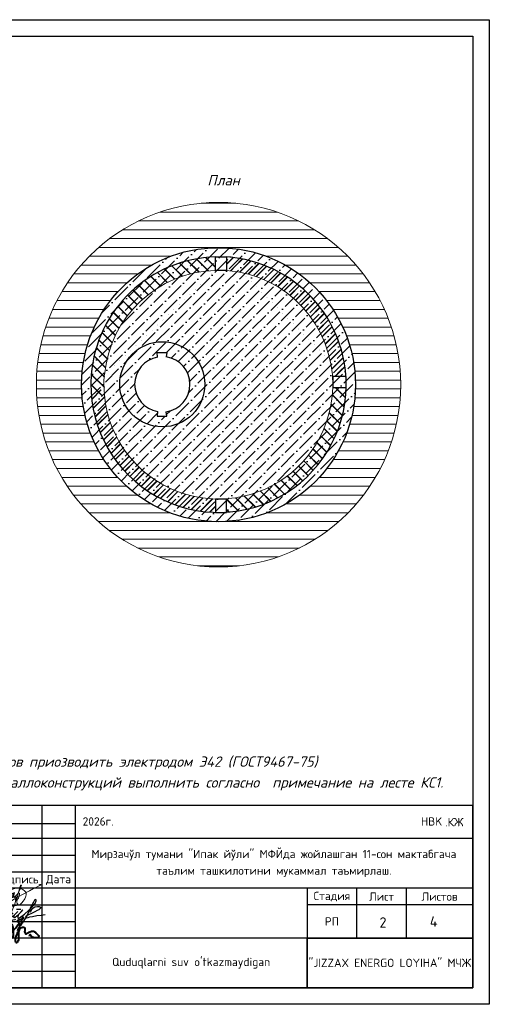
# Model space of a CAD drawing. Header units: inches. Extents: x -416310 to 1286511, y -34262 to 944600.
# Tile 74 of 84: x 853230 to 867404, y 41658 to 71358. Entities that reach past the tile are written whole.
import ezdxf

# ---------------------------------------------------------------- set-up
doc = ezdxf.new("R2010")
doc.units = ezdxf.units.IN
doc.header["$MEASUREMENT"] = 0
for name, color, linetype in [('(023) Ж_дорога', 7, 'Continuous'), ('PDF3_Text', 7, 'Continuous'), ('PDF_Text', 7, 'Continuous')]:
    doc.layers.add(name, color=color, linetype=linetype)
doc.layers.add('text', color=7, linetype='Continuous', lineweight=13)
doc.styles.add('###Janob X', font='isocpeur.ttf')
doc.styles.add('GOST', font='isocpeur.ttf')
doc.styles.add('PDF ISOCPEUR', font='isocpeur.ttf')
doc.styles.add('PDF ISOCPEUR Italic', font='isocpeui.ttf')
pattern_1 = [(45, (-16476585.4, 2047939.73), (-158.391919, 158.391919), []), (45, (-16476574.2, 2047939.73), (-158.391919, 158.391919), [])]
pattern_2 = [(135, (-16476585.4, 2047939.73), (-158.391919, -158.391919), []), (135, (-16476585.4, 2047950.93), (-158.391919, -158.391919), [])]

# ---------------------------------------------------------------- blocks, each defined once
blk = doc.blocks.new('НЕМАТ')
at = {"color": 5, "lineweight": 18}
for points in [[(1373223, 4526972), (1372049, 4528146), (1370939, 4529256), (1370153, 4530617), (1369784, 4531995), (1369784, 4533545), (1370414, 4535896), (1371317, 4539267), (1372439, 4541209), (1374875, 4545429), (1377045, 4548400), (1379685, 4552014), (1383623, 4555651), (1385870, 4557726), (1390446, 4561630), (1395106, 4564830), (1399215, 4567203), (1403662, 4568907), (1405913, 4569510), (1408871, 4569843), (1411278, 4569843), (1414627, 4569594), (1416399, 4569115), (1419841, 4567589), (1421165, 4566873), (1422840, 4565894), (1424390, 4564327), (1425288, 4563177), (1425609, 4561751), (1425698, 4559736), (1425831, 4556824), (1425574, 4552969), (1425229, 4551175), (1424716, 4548511), (1423197, 4545514), (1420970, 4541118), (1419132, 4537490), (1417389, 4535873), (1416408, 4534963), (1414901, 4535330), (1413442, 4536502), (1412045, 4537624), (1410867, 4539704), (1410091, 4541074), (1409066, 4543186), (1408002, 4547069), (1406522, 4550073), (1406012, 4551109), (1405969, 4549129), (1405562, 4547533), (1405349, 4546694), (1405853, 4545327), (1406178, 4544444), (1406426, 4543771), (1406616, 4543256), (1407798, 4543064), (1409008, 4543395), (1409831, 4543876), (1410644, 4545443), (1411137, 4547184), (1411565, 4548692), (1411776, 4551769), (1411887, 4553392), (1412065, 4556307), (1411691, 4558193), (1410906, 4559559), (1409569, 4560518), (1408659, 4561494), (1408484, 4563478), (1408613, 4568886), (1408790, 4574164), (1408976, 4576249), (1409398, 4576890), (1410021, 4577037), (1410490, 4577147), (1410827, 4576817), (1411150, 4576501), (1410992, 4575095), (1410819, 4573557), (1410653, 4572078), (1410044, 4568789), (1409216, 4562849), (1408676, 4558506), (1408558, 4554265), (1408436, 4549875), (1407730, 4540556), (1407549, 4535731), (1403747, 4508630), (1403295, 4504978), (1403313, 4501873)], [(1409001, 4561127), (1406390, 4555205), (1404742, 4551467), (1403040, 4549017), (1402430, 4548138), (1402255, 4548082), (1401938, 4548164), (1401665, 4548235), (1401469, 4548668), (1401208, 4549246), (1400966, 4549782), (1400796, 4550158), (1400776, 4550657), (1400740, 4551574), (1400576, 4552267), (1400576, 4553101), (1400514, 4554532), (1400466, 4555624), (1400404, 4557052), (1400364, 4557973), (1400082, 4558150), (1399752, 4557997), (1399575, 4557762), (1399469, 4557362), (1399378, 4557016), (1399387, 4556114), (1399397, 4555161), (1399411, 4553785), (1399477, 4552083), (1399540, 4550462), (1399494, 4548397), (1399460, 4546869), (1399274, 4546648), (1398999, 4546685), (1398954, 4547234), (1398984, 4548163), (1398969, 4551547), (1399015, 4555049), (1398758, 4555576), (1398547, 4556008), (1398332, 4556226), (1398003, 4556345), (1397719, 4556285), (1397390, 4556216), (1397137, 4555845), (1396883, 4555474), (1396659, 4555146), (1396004, 4554101), (1395248, 4552895), (1394492, 4551060), (1394301, 4549606), (1393969, 4546502), (1394104, 4545100), (1394096, 4543672), (1394557, 4542653), (1395269, 4541845), (1395614, 4541454), (1395852, 4541184), (1396321, 4541597), (1396366, 4542307), (1396433, 4543366), (1396511, 4544594), (1396608, 4546125), (1396443, 4547633), (1396295, 4548986), (1396181, 4550033), (1396116, 4551402), (1396074, 4552275), (1395831, 4553825)], [(1391005, 4530839), (1390824, 4539842)]]:
    blk.add_lwpolyline(points, dxfattribs=at)
for points in [[(1375486, 4508932, 0.96113971), (1390065, 4508283), (1391005, 4530839), (1398667, 4539433), (1403585, 4544950), (1406380, 4547725), (1412863, 4553611), (1417012, 4558029), (1430458, 4570413), (1437617, 4577006), (1442744, 4581161), (1448703, 4586480), (1450816, 4588365, 0.51797295), (1450002, 4589253, 0.13808623), (1446473, 4587308)], [(1377828, 4518387), (1376715, 4516482), (1374968, 4516085), (1374525, 4516642), (1374622, 4517364), (1374787, 4518580), (1375675, 4521086), (1376541, 4523528), (1378148, 4529366), (1380642, 4535547), (1383756, 4543265), (1384833, 4548827), (1385172, 4550580, -0.51301845), (1386441, 4550646), (1389571, 4547132), (1390902, 4545331), (1392000, 4543846), (1392701, 4541989), (1392819, 4540953), (1392604, 4539644), (1392495, 4538985), (1391587, 4538256), (1391022, 4537804), (1389964, 4537631), (1388828, 4537445), (1387500, 4537943), (1386489, 4538323), (1385486, 4539057), (1384544, 4539747), (1383922, 4540484), (1383304, 4541214), (1382810, 4541799), (1382018, 4542737), (1381089, 4543837), (1380000, 4545125), (1378082, 4547921), (1378082, 4547921), (1377301, 4548369)], [(1391005, 4530839, 0.09595027), (1375486, 4508932)]]:
    blk.add_lwpolyline(points, format="xyb", dxfattribs=at)
blk = doc.blocks.new('A$C0d5e3729')
at = {"layer": 'text', "color": 5, "lineweight": 40}
for points in [[(-2363, -2361), (0, 0), (2852, 7327), (5622, 20353), (8799, 22714), (13525, 24098), (19147, 23528), (20858, 22307), (20043, 19214), (17191, 12049), (16376, 7653), (15949, 5152), (13411, -1976), (15864, 5627), (16295, 7979), (18658, 16446), (21509, 22796), (22262, 24062), (25046, 25834), (28210, 25681), (31378, 21824), (32162, 16210), (32685, 7202), (31378, -762), (28896, -3373), (26152, -4417), (24976, -2851), (26022, 2372), (31248, 12033), (38956, 19605), (44575, 25219), (47188, 22999), (49539, 31224), (51238, 37622), (52022, 38666), (51742, 36805), (48364, 33835), (40655, 30963), (45097, 25219), (44797, 21546), (44960, 15745), (43897, 12068), (43008, -1223), (41303, -9347), (38943, -11443), (37370, -8036), (38025, -437), (41697, 9127), (47335, 17381), (54284, 18430), (55464, 15678), (55071, 8603), (56382, 6507), (60184, 7424), (66609, 10699), (69887, 11617), (74214, 10306), (79871, 4669), (81969, 738), (81313, -834), (77642, -1358), (72135, -1096), (67939, 1262), (65317, 4800), (63559, 1373)], [(32559, 9999), (32197, 15540), (30295, 16609), (24656, 14620), (23246, 11803), (24324, 9316), (27890, 9399), (32558, 10016)]]:
    blk.add_spline(points, degree=3, dxfattribs=at)
blk = doc.blocks.new('21211')
at = {"color": 5, "lineweight": 30}
for points in [[(8618798, -117010), (8618741, -116933), (8618738, -116882), (8618814, -116815), (8618921, -116772), (8619046, -116726), (8619156, -116706)], [(8619045, -116744), (8618814, -117060)], [(8618980, -116958), (8619075, -116869), (8619025, -116932), (8619011, -116952), (8619007, -116969), (8619010, -116980), (8619021, -116981), (8619048, -116959), (8619082, -116936), (8619105, -116920), (8619140, -116885), (8619182, -116843), (8619105, -116920), (8619094, -116950), (8619089, -116964), (8619093, -116973), (8619104, -116975), (8619113, -116971), (8619122, -116962), (8619158, -116940), (8619194, -116908), (8619258, -116843), (8619290, -116809), (8619194, -116908), (8619188, -116935), (8619182, -116949), (8619179, -116968), (8619181, -116982), (8619190, -116989), (8619202, -116989), (8619217, -116980), (8619250, -116957), (8619324, -116903), (8619414, -116823), (8619502, -116731), (8619552, -116672), (8619578, -116615), (8619573, -116596), (8619556, -116588), (8619541, -116598), (8619518, -116641), (8619490, -116693), (8619468, -116731), (8619448, -116780), (8619437, -116811), (8619414, -116860), (8619380, -116925), (8619340, -116996), (8619275, -117092), (8619253, -117117), (8619185, -117213), (8619169, -117260)], [(8619455, -116859), (8619462, -116836), (8619486, -116799), (8619506, -116771), (8619551, -116742), (8619602, -116737), (8619641, -116739), (8619669, -116752), (8619675, -116767), (8619665, -116781), (8619634, -116807), (8619601, -116824), (8619545, -116853), (8619504, -116870), (8619463, -116892), (8619423, -116910), (8619399, -116921), (8619374, -116935), (8619353, -116950), (8619350, -116962), (8619357, -116975), (8619375, -116978), (8619403, -116972), (8619442, -116960), (8619499, -116948), (8619588, -116933), (8619682, -116921), (8619772, -116909)], [(8618807, -116940), (8618886, -116933)], [(8619155, -116793), (8619191, -116792), (8619223, -116791), (8619248, -116790)], [(8618975, -117055), (8619001, -117053), (8619035, -117045), (8619079, -117025), (8619124, -117012), (8619142, -117007)]]:
    blk.add_lwpolyline(points, dxfattribs=at)
blk = doc.blocks.new('ER')
at = {"ltscale": 10}
for points in [[(582501, -173533), (564001, -173533), (564001, -179033), (582501, -179033), (582501, -173533)], [(564701, -176033), (564701, -173533)], [(565701, -173533), (565701, -179033)], [(567001, -173533), (567001, -176033)], [(568001, -173533), (568001, -179033)], [(569501, -173533), (569501, -179033)], [(570501, -173533), (570501, -179033)], [(564001, -174076), (570501, -174076)], [(570501, -174533), (564001, -174533)], [(582501, -174533), (570501, -174533)], [(564001, -175033), (570501, -175033)], [(564001, -175533), (570501, -175533)], [(582501, -176033), (564001, -176033)], [(577501, -176033), (577501, -179033)], [(579001, -177533), (579001, -176033)], [(580501, -177533), (580501, -176033)], [(564001, -176533), (570501, -176533)], [(582501, -176533), (577501, -176533)], [(564001, -177033), (570501, -177033)], [(570501, -177533), (564001, -177533)], [(582501, -177533), (570501, -177533)], [(564001, -178033), (570501, -178033)], [(564001, -178533), (570501, -178533)]]:
    blk.add_lwpolyline(points, dxfattribs=at)
blk.add_lwpolyline([(577501, -177533), (582501, -177533), (582501, -179033), (577501, -179033)], close=True, dxfattribs=at)
blk.add_lwpolyline([(577501, -177533), (582501, -177533), (582501, -179033), (577501, -179033)], close=True, dxfattribs=at)
blk.add_lwpolyline([(577501, -177533), (582501, -177533), (582501, -179033), (577501, -179033)], close=True, dxfattribs=at)
at = {"xscale": 0.01416714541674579, "yscale": 0.01416714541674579, "zscale": 0.01416714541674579, "rotation": 345.2650664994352}
blk.add_blockref('НЕМАТ', (533057, -233572), dxfattribs=at)
at = {"xscale": 1.403896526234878, "yscale": 1.403896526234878, "zscale": 1.403896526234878}
blk.add_blockref('21211', (-11531668, -12697, 0), dxfattribs=at)
at = {"color": 7, "xscale": 0.015625, "yscale": 0.015625, "zscale": 0.015625}
blk.add_blockref('A$C0d5e3729', (568120, -177504), dxfattribs=at)
for s, style, p in [('2026г.', '###Janob X', (570728, -174142)), ('HBK', 'GOST', (580941, -174142))]:
    blk.add_text(s, height=250, dxfattribs=dict(style=style)).set_placement(p)
at = {"ltscale": 100, "transparency": 33554687, "style": 'GOST'}
for s, p in [('ГИП', (564201, -176422)), ('Разраб.', (564201, -176911)), ('Н.контр', (564201, -177422))]:
    blk.add_text(s, height=250, dxfattribs=at).set_placement(p)
at = {"ltscale": 100, "transparency": 33554687, "insert": (576500, -175283), "char_height": 250, "width": 12000, "attachment_point": 5, "line_spacing_factor": 1.2, "style": 'GOST'}
blk.add_mtext('\\pt2727.3;Мирзачўл тумани "Ипак йўли" МФЙда жойлашган 11-сон мактабгача \\Pтаълим ташкилотини мукаммал таъмирлаш.', dxfattribs=at)
at = {"ltscale": 100, "transparency": 33554687, "char_height": 250, "attachment_point": 5, "style": 'GOST'}
for s, insert, width in [('\\pt2727.3;Изм.', (564369, -175787), 1000), ('\\pt2727.3;Кол.уч', (565226, -175796), 1000), ('\\pt2727.3;Лист', (566364, -175789), 1275.19), ('\\pt2727.3;N.док', (567501, -175783), 1000), ('\\pt2727.3;Подпись', (568751, -175783), 1500), ('\\pt2727.3;Дата', (570001, -175783), 1000), ('\\pt2727.3;Стадия', (578251, -176283), 1500), ('\\pt2727.3;Лист', (579751, -176283), 1500), ('\\pt2727.3;Листов', (581501, -176283), 2000), ('\\pt2727.3;РП', (578251, -177033), 1500)]:
    blk.add_mtext(s, dxfattribs=dict(at, insert=insert, width=width))
at = {"ltscale": 100, "insert": (580001, -178283), "char_height": 250, "width": 5000, "attachment_point": 5, "line_spacing_factor": 1.2, "style": 'GOST'}
blk.add_mtext('"JIZZAX ENERGO LOYIHA" МЧЖ', dxfattribs=at)
at = {"layer": 'PDF_Text', "style": 'PDF ISOCPEUR', "width": 0.9}
blk.add_text('Тогай А', height=250, dxfattribs=at).set_placement((565868, -176924))
at = {"layer": 'PDF_Text', "char_height": 250, "attachment_point": 7, "style": 'PDF ISOCPEUR'}
for s, insert in [('Хамраев Н', (565895, -176483)), ('Ваккосов П', (565886, -177424))]:
    blk.add_mtext(s, dxfattribs=dict(at, insert=insert))

msp = doc.modelspace()

# ---------------------------------------------------------------- hatches: boundary and pattern name
at = {"layer": '(023) Ж_дорога', "lineweight": 9, "ltscale": 150}
h = msp.add_hatch(dxfattribs=at)
h.set_pattern_fill('LINE', color=256, scale=84)
h.set_pattern_definition([(0, (736737.6, 53552.53), (0, 266.7), [])])
h.paths.add_polyline_path([(864729.1354, 60347.989, 1), (853733.5354, 60347.989, 1)])
h.paths.add_polyline_path([(855098.5354, 60347.989, -1), (863364.1354, 60347.989, -1)], flags=16)
h.paths.add_polyline_path([(859474.8894, 56502.8948), (859474.8894, 56496.3311), (859325.141, 56496.3311, -0.4439867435), (855389.722, 60641.3733, -0.3850542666), (859137.5298, 64199.6468), (859474.8894, 64199.6468, -0.3758854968), (863075.5633, 60598.9365), (863082.5178, 60598.9499), (863082.8226, 60440.4706, -0.0080147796), (863083.9659, 60316.5663), (863084.0073, 60316.5663, -0.3934485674)], flags=0)
h.paths.add_polyline_path([(856250.3434, 60359.749, -1), (858818.7274, 60359.749, -1)], flags=0)
h.paths.add_polyline_path([(857652.9943, 59533.5742), (857672.7056, 59396.101), (857376.0415, 59396.101), (857389.49, 59537.825, -0.8389809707), (857389.49, 61181.673), (857376.0415, 61323.397), (857672.7056, 61323.397), (857652.9943, 61185.9237, -0.8668446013)], flags=0)
at = {"ltscale": 50}
h = msp.add_hatch(dxfattribs=at)
h.set_pattern_fill('ANSI36', scale=70)
h.set_pattern_definition([(45, (736737.59, 53552.53), (117.86586, 432.17483), [555.625, -111.125, 0, -111.125])])
h.paths.add_polyline_path([(863364.1354, 60347.989, 1), (855098.5354, 60347.989, 1)])
h.paths.add_polyline_path([(857389.49, 61181.673), (857376.0415, 61323.397), (857672.7056, 61323.397), (857652.9943, 61185.9237, -0.8668446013), (857652.9943, 59533.5742), (857672.7056, 59396.101), (857376.0415, 59396.101), (857389.49, 59537.825, -0.8389809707)], flags=16)
at = {"lineweight": 25, "ltscale": 150}
h = msp.add_hatch(dxfattribs=at)
h.set_pattern_fill('JIS_LC_20A', color=0, scale=11.2, angle=90)
h.set_pattern_definition(pattern_2)
edge = h.paths.add_edge_path()
edge.add_arc((859232.6611, 60344.7814), 3856.0391, 91.41367111, 184.7241801)
edge.add_line((855389.722, 60027.2015), (855782.0611, 60027.2015))
edge.add_line((855782.0611, 60027.2015), (855794.785, 60641.2427))
edge.add_arc((859231.3354, 60347.989), 3449.04, 91.55849967, 175.12255172, ccw=False)
edge.add_line((859137.5298, 63795.7531), (859137.5298, 64199.6468))
h = msp.add_hatch(dxfattribs=at)
h.set_pattern_fill('JIS_LC_20A', color=0, scale=11.2)
h.set_pattern_definition(pattern_1)
edge = h.paths.add_edge_path()
edge.add_arc((859214.5371, 60341.0492), 3465.7817, 359.59432452, 405.32823025)
edge.add_arc((859228.4139, 60371.5132), 3434.3807, 45.13555539, 85.88451026)
edge.add_line((859474.8894, 63797.0381), (859474.8894, 64199.6468))
edge.add_arc((859223.0112, 60352.2653), 3855.6177, 3.66798462, 86.25433784, ccw=False)
edge.add_line((863070.7308, 60598.9272), (862679.9007, 60598.1756))
edge.add_line((862679.9007, 60598.1756), (862680.4424, 60316.5104))
edge.add_line((862680.4424, 60316.5104), (862680.2319, 60316.5104))
h = msp.add_hatch(dxfattribs=at)
h.set_pattern_fill('JIS_LC_20A', color=0, scale=11.2)
h.set_pattern_definition(pattern_1)
edge = h.paths.add_edge_path()
edge.add_line((859137.5298, 56496.3311), (859137.5298, 56898.949))
edge.add_line((859137.5298, 56898.949), (859231.3354, 56898.949))
edge.add_arc((859231.3354, 60347.989), 3449.04, 180.52183495, 270, ccw=False)
edge.add_line((855782.4385, 60195.2015), (855389.722, 60195.2015))
edge.add_line((855389.722, 60195.2015), (855378.6636, 60316.5663))
edge.add_arc((859231.3354, 60347.989), 3852.8, 180.46729843, 268.60485983)
edge = h.paths.add_edge_path()
edge.add_arc((859231.3354, 60347.989), 3852.8, 268.60485983, 270)
edge.add_line((859231.3354, 56495.189), (859231.3354, 56496.3311))
edge.add_line((859231.3354, 56496.3311), (859137.5298, 56496.3311))
h = msp.add_hatch(dxfattribs=at)
h.set_pattern_fill('JIS_LC_20A', color=0, scale=11.2, angle=90)
h.set_pattern_definition(pattern_2)
edge = h.paths.add_edge_path()
edge.add_line((859325.141, 56496.3311), (859231.3354, 56496.3311))
edge.add_line((859231.3354, 56496.3311), (859231.3354, 56495.189))
edge.add_arc((859231.3354, 60347.989), 3852.8, 270, 271.39514017)
edge = h.paths.add_edge_path()
edge.add_line((863083.1666, 60261.5909), (862680.5495, 60260.8166))
edge.add_line((862680.5495, 60260.8166), (862680.4423, 60316.5593))
edge.add_line((862680.4423, 60316.5593), (862680.2322, 60316.5593))
edge.add_arc((859231.3354, 60347.989), 3449.04, 270, 359.4778798, ccw=False)
edge.add_line((859231.3354, 56898.949), (859474.8894, 56898.949))
edge.add_line((859474.8894, 56898.949), (859474.8894, 56502.8948))
edge.add_arc((859231.3354, 60347.989), 3852.8, 273.6243579, 358.71504902)
edge = h.paths.add_edge_path()
edge.add_line((863083.0609, 60316.5593), (863083.1666, 60261.5909))
edge.add_arc((859231.3354, 60347.989), 3852.8, 358.71504902, 359.53259746)
edge.add_line((863084.0072, 60316.5593), (863083.0609, 60316.5593))

# ---------------------------------------------------------------- linework, layer by layer
at = {"layer": '(023) Ж_дорога', "lineweight": 9, "ltscale": 150}
for centre, radius, start, end in [((859231.3354, 60347.989), 3449.04, 91.34796698, 175.12248069), ((859214.5371, 60341.0492), 3465.7817, 359.59552138, 85.68981749), ((859225.4525, 60353.9257), 3454.9818, 175.22979105, 359.38057515)]:
    msp.add_arc(centre, radius, start, end, dxfattribs=at)
at = {"color": 7, "ltscale": 50}
for p, q in [((857389.49, 61181.673), (857376.0415, 61323.397)), ((857376.0415, 61323.397), (857672.7056, 61323.397)), ((857672.7056, 61323.397), (857652.9943, 61185.9237)), ((857389.49, 59537.825), (857376.0415, 59396.101)), ((857672.7056, 59396.101), (857652.9943, 59533.5742)), ((857376.0415, 59396.101), (857672.7056, 59396.101))]:
    msp.add_line(p, q, dxfattribs=at)
msp.add_lwpolyline([(825403.8728, 41657.7177), (825403.8728, 71357.7177), (867403.8728, 71357.7177), (867403.8728, 41657.7177)], close=True)
at = {"color": 18, "lineweight": 30, "true_color": 0x000000}
msp.add_lwpolyline([(827403.8728, 42157.7177), (827403.8728, 70857.7177), (866903.8728, 70857.7177), (866903.8728, 42157.7177)], close=True, dxfattribs=at)
at = {"color": 7, "ltscale": 50}
for points in [[(859137.5298, 64199.6468), (859474.8894, 64199.6468), (859474.8894, 63797.029), (859137.5298, 63797.029)], [(863083.1666, 60261.5909), (863082.5178, 60598.9499), (862679.9007, 60598.1756), (862680.5495, 60260.8166)], [(859137.5298, 56496.3311), (859474.8894, 56496.3311), (859474.8894, 56898.949), (859137.5298, 56898.949)]]:
    msp.add_lwpolyline(points, close=True, dxfattribs=at)
at = {"lineweight": 9, "ltscale": 150}
msp.add_circle((859231.3354, 60347.989), 5497.8, dxfattribs=at)
at = {"color": 7, "ltscale": 50}
for centre, radius in [((859231.3354, 60347.989), 4132.8), ((857534.5354, 60359.749), 1284.192)]:
    msp.add_circle(centre, radius, dxfattribs=at)
for centre, radius, start, end in [((859231.3354, 60347.989), 3852.8, 91.29341716, 175.63277477), ((859218.7714, 60342.8576), 3865.2839, 359.1613511, 86.20075853), ((857534.5354, 60359.749), 834.624, 278.15958599, 81.84041401), ((857534.5354, 60359.749), 834.624, 100.00799528, 259.99200472), ((859231.3354, 60347.989), 3852.8, 175.63277477, 359.53276719)]:
    msp.add_arc(centre, radius, start, end, dxfattribs=at)

# ---------------------------------------------------------------- block references
msp.add_blockref('ER', (284402.4585, 221190.5527))

# ---------------------------------------------------------------- texts
at = {"style": 'GOST'}
msp.add_text('2', height=314.9606, dxfattribs=at).set_placement((864086.892, 43967.5453))
at = {"width": 1500, "attachment_point": 5, "style": 'GOST'}
for s, insert, char_height in [('\\pt2727.25;.КЖ', (866348.2384, 47151.8739), 250), ('\\pt3435.90551;4', (865724.9571, 44157.7177), 314.96063)]:
    msp.add_mtext(s, dxfattribs=dict(at, insert=insert, char_height=char_height))
at = {"layer": 'PDF3_Text', "style": 'PDF ISOCPEUR Italic'}
for s, height, p in [('План', 312.53336, (858894.517, 66358.4885)), ('1. Сварку соединительных элементов приозводить электродом Э42 (ГОСТ9467-75)', 312.533365, (846000.8441, 48821.3967)), ('2. Антикоррозийное покрытие металлоконструкций выполнить согласно  примечание на лесте КС1.', 312.533365, (845995.9441, 48194.1967))]:
    msp.add_text(s, height=height, dxfattribs=at).set_placement(p)
at = {"layer": 'PDF3_Text', "insert": (858403.8728, 42898.0003), "char_height": 250, "width": 7000, "attachment_point": 5, "style": 'PDF ISOCPEUR Italic'}
msp.add_mtext("{\\fISOCPEUR|b0|i0|c204|p34;Quduqlarni suv o'tkazmaydigan}", dxfattribs=at)

doc.saveas('drawing.dxf')
